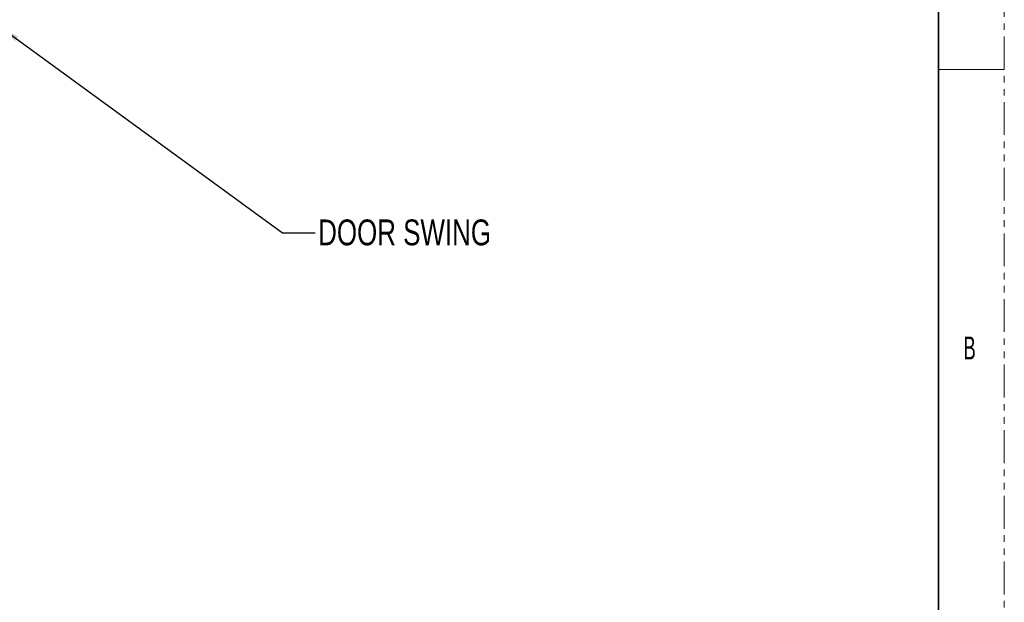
# Paper-space layout 'Sheet2' of a CAD drawing. Header units: millimetres. Extents: x 0 to 1118, y 0 to 864.
# Tile 62 of 79: x 927 to 1118, y 113 to 226. Entities that reach past the tile are written whole.
import ezdxf

# ---------------------------------------------------------------- set-up
doc = ezdxf.new("R2010")
doc.units = ezdxf.units.MM
doc.linetypes.add('PHANTOM', pattern=[12.7, 6.35, -1.27, 1.27, -1.27, 1.27, -1.27])
doc.styles.add('SLDTEXTSTYLE0', font='TXT', dxfattribs={"width": 0.75})
doc.styles.add('SLDTEXTSTYLE4', font='TXT', dxfattribs={"width": 0.6})
doc.dimstyles.new('SLDDIMSTYLE3', dxfattribs={"dimtxt": 0.18, "dimasz": 3.302, "dimexe": 0, "dimexo": 0.0625, "dimgap": 0, "dimtad": 0, "dimtih": 1, "dimtoh": 1, "dimdec": 0, "dimrnd": 1e-09, "dimzin": 0, "dimdsep": 46, "dimtxsty": 'Standard', "dimsah": 1, "dimcen": 0.09, "dimadec": 0, "dimazin": 0, "dimtfac": 3.302, "dimtdec": 0, "dimtofl": 0, "dimtmove": 0, "dimatfit": 3, "dimfxl": 1, "dimfrac": 2, "dimtolj": 1, "dimtzin": 0, "dimarcsym": 0})

psp = doc.layouts.new('Sheet2')

# ---------------------------------------------------------------- linework, layer by layer
at = {"color": 7, "linetype": 'PHANTOM', "lineweight": 18}
psp.add_line((1117.6, 0), (1117.6, 863.6), dxfattribs=at)
at = {"color": 7, "linetype": 'Continuous', "lineweight": 35}
psp.add_line((1104.9, 838.2), (1104.9, 25.4), dxfattribs=at)
at = {"color": 7, "linetype": 'Continuous', "lineweight": 18}
psp.add_line((1104.9, 215.9), (1117.6, 215.9), dxfattribs=at)

# ---------------------------------------------------------------- texts
at = {"color": 7, "linetype": 'Continuous', "lineweight": 0, "attachment_point": 1}
for s, insert, char_height, style in [('DOOR SWING', (984.876069, 186.84504), 5, 'SLDTEXTSTYLE0'), ('B', (1109.69425, 164.197684), 4.445, 'SLDTEXTSTYLE4')]:
    psp.add_mtext(s, dxfattribs=dict(at, insert=insert, char_height=char_height, style=style))

# ---------------------------------------------------------------- leaders
at = {"color": 7, "linetype": 'Continuous', "lineweight": 0}
psp.add_leader([(923.886709, 223.755659), (977.958102, 184.280384), (984.308102, 184.280384)], dimstyle='SLDDIMSTYLE3', dxfattribs=at)

doc.saveas('drawing.dxf')
